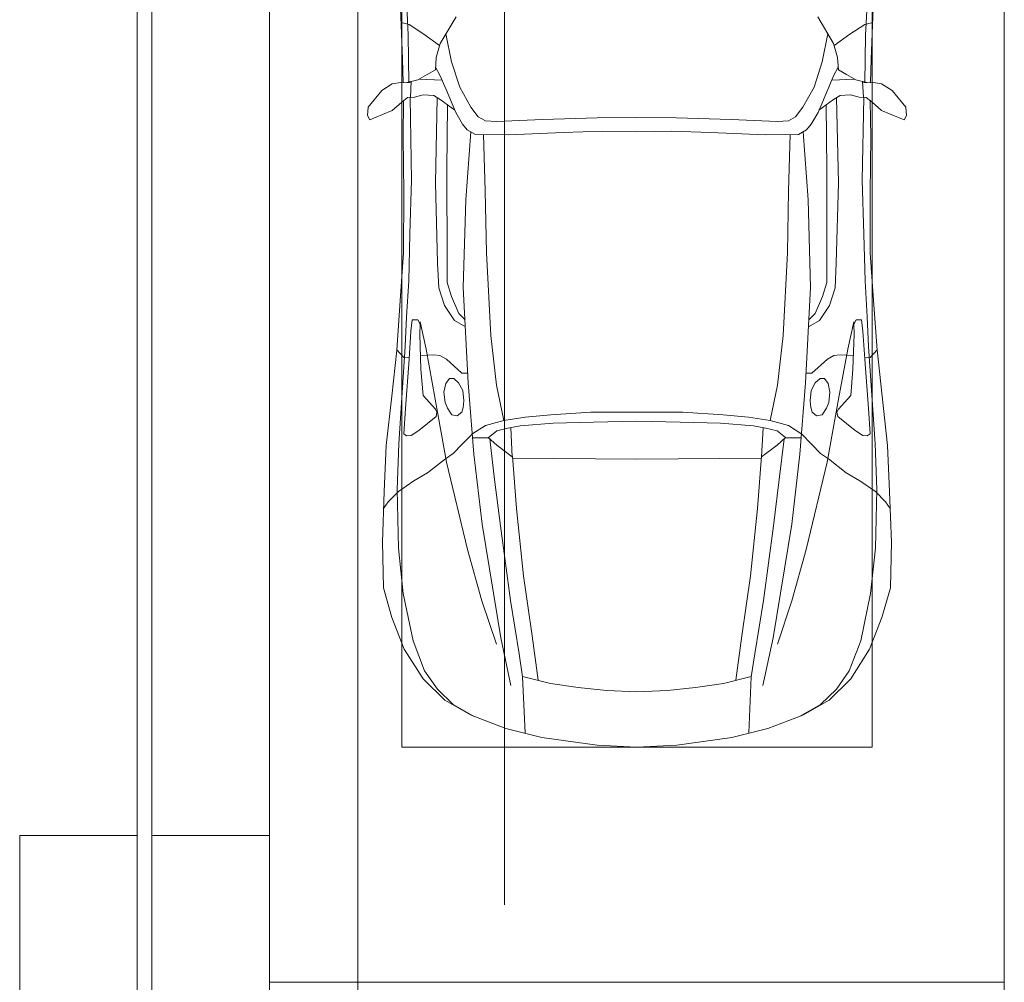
# Model space of a CAD drawing. Header units: millimetres. Extents: x -32229 to 169101, y -13689 to 125138.
# Tile 45 of 256: x 11685 to 15035, y 87650 to 90925. Entities that reach past the tile are written whole.
import ezdxf

# ---------------------------------------------------------------- set-up
doc = ezdxf.new("R2010")
doc.units = ezdxf.units.MM
doc.linetypes.add('ADSK_Линия сетки', pattern=[5000, 4000, -500, 0, -500])
for name, color, linetype, lineweight in [('A-DETL-GENF-OTLN', 7, 'Continuous', 18), ('A-FLOR-____-OTLN', 7, 'Continuous', 18), ('A-GENM-____-OTLN', 7, 'Continuous', 18), ('C-PRKG-____-OTLN', 7, 'Continuous', 18), ('S-COLS-____-MCUT', 7, 'Continuous', 40), ('S-GRID-____-OTLN', 7, 'Continuous', 9)]:
    doc.layers.add(name, color=color, linetype=linetype, lineweight=lineweight)

# ---------------------------------------------------------------- blocks, each defined once
blk = doc.blocks.new('АР_Машиноместо - 4900x2400_М__5300х2500_-V43--01 ЭМ')
at = {"layer": 'A-DETL-GENF-OTLN', "color": 254, "lineweight": 13, "true_color": 0xd4d4d4}
for p, q in [((462.8, -1889.5), (471.8, -2077.7)), ((2037.2, -1889.5), (2028.2, -2077.7)), ((471.8, -2077.7), (474.5, -2239.3)), ((2028.2, -2077.7), (2025.5, -2239.3)), ((483.3, -2571.4), (478, -2290)), ((570.6, -2291.4), (564.4, -2580.5)), ((1929.4, -2291.4), (1935.6, -2580.5)), ((2016.7, -2571.4), (2022, -2290)), ((728.4, -2415.7), (733.8, -2606.7)), ((1771.6, -2415.7), (1766.2, -2606.7)), ((477.8, -2754.7), (483.3, -2571.4)), ((2022.2, -2754.7), (2016.7, -2571.4)), ((564.4, -2580.5), (571.6, -2853.3)), ((733.8, -2606.7), (737.8, -2818.3)), ((1766.2, -2606.7), (1762.2, -2818.3)), ((1935.6, -2580.5), (1928.4, -2853.3)), ((473.9, -2913.7), (477.8, -2754.7)), ((2026.1, -2913.7), (2022.2, -2754.7)), ((737.8, -2818.3), (752.8, -3099)), ((1762.2, -2818.3), (1747.2, -3099)), ((571.6, -2853.3), (575.7, -2937.4)), ((1928.4, -2853.3), (1924.3, -2937.4)), ((466.3, -3036.3), (473.9, -2913.7)), ((2033.7, -3036.3), (2026.1, -2913.7)), ((575.7, -2937.4), (595.2, -2997.9)), ((1924.3, -2937.4), (1904.8, -2997.9)), ((595.2, -2997.9), (629, -3048.1)), ((1904.8, -2997.9), (1871, -3048.1)), ((462, -3136.6), (466.3, -3036.3)), ((629, -3048.1), (666.7, -3069.7)), ((1871, -3048.1), (1833.3, -3069.7)), ((2038, -3136.6), (2033.7, -3036.3)), ((512.5, -3053.2), (532.7, -3145.9)), ((1987.5, -3053.2), (1967.3, -3145.9)), ((752.8, -3099), (771.7, -3268.5)), ((1747.2, -3099), (1728.3, -3268.5)), ((439.5, -3468.5), (462, -3136.6)), ((532.7, -3145.9), (564, -3316.2)), ((1967.3, -3145.9), (1936, -3316.2)), ((2060.5, -3468.5), (2038, -3136.6)), ((771.7, -3268.5), (797.1, -3388.2)), ((1728.3, -3268.5), (1702.9, -3388.2)), ((564, -3316.2), (602.3, -3530.2)), ((1936, -3316.2), (1897.7, -3530.2)), ((870, -3377.1), (797.1, -3388.2)), ((957.1, -3368.9), (870, -3377.1)), ((1093.5, -3360.7), (957.1, -3368.9)), ((1250, -3360.7), (1093.5, -3360.7)), ((1250, -3360.7), (1406.5, -3360.7)), ((1406.5, -3360.7), (1542.9, -3368.9)), ((1542.9, -3368.9), (1630, -3377.1)), ((1630, -3377.1), (1702.9, -3388.2)), ((734.6, -3405.8), (688.5, -3435.5)), ((797.1, -3388.2), (734.6, -3405.8)), ((1702.9, -3388.2), (1765.4, -3405.8)), ((1765.4, -3405.8), (1811.5, -3435.5)), ((434.2, -3623.7), (439.5, -3468.5)), ((749.1, -3450.8), (765.5, -3589.1)), ((1750.9, -3450.8), (1734.5, -3589.1)), ((2065.8, -3623.7), (2060.5, -3468.5)), ((695.7, -3502.8), (723.2, -3741.5)), ((1804.3, -3502.8), (1776.8, -3741.5)), ((602.3, -3530.2), (673.6, -3827.1)), ((1897.7, -3530.2), (1826.4, -3827.1)), ((765.5, -3589.1), (785.7, -3746.6)), ((1734.5, -3589.1), (1714.3, -3746.6)), ((438.6, -3823.4), (434.2, -3623.7)), ((2061.4, -3823.4), (2065.8, -3623.7)), ((723.2, -3741.5), (786.9, -4128.3)), ((785.7, -3746.6), (819.4, -4000.8)), ((1714.3, -3746.6), (1680.6, -4000.8)), ((1776.8, -3741.5), (1713.1, -4128.3)), ((454.7, -3976.8), (438.6, -3823.4)), ((673.6, -3827.1), (722.7, -4001.8)), ((1826.4, -3827.1), (1777.3, -4001.8)), ((2045.3, -3976.8), (2061.4, -3823.4)), ((488.6, -4138.1), (454.7, -3976.8)), ((2011.4, -4138.1), (2045.3, -3976.8)), ((722.7, -4001.8), (771.7, -4149.8)), ((819.4, -4000.8), (849, -4182.8)), ((1680.6, -4000.8), (1651, -4182.8)), ((1777.3, -4001.8), (1728.3, -4149.8)), ((527.8, -4239.8), (488.6, -4138.1)), ((786.9, -4128.3), (821.1, -4289.8)), ((1713.1, -4128.3), (1678.9, -4289.8)), ((1972.2, -4239.8), (2011.4, -4138.1)), ((849, -4182.8), (861.2, -4260.3)), ((1651, -4182.8), (1638.8, -4260.3)), ((571.5, -4303.1), (527.8, -4239.8)), ((1928.5, -4303.1), (1972.2, -4239.8)), ((625, -4354.8), (571.5, -4303.1)), ((1875, -4354.8), (1928.5, -4303.1)), ((696.3, -4395.8), (625, -4354.8)), ((1803.7, -4395.8), (1875, -4354.8))]:
    blk.add_line(p, q, dxfattribs=at)
at = {"layer": 'A-DETL-GENF-OTLN', "color": 253, "lineweight": 13, "true_color": 0xaaaaaa}
for p, q in [((444.9, -1956.8), (453, -2159.1)), ((2055.1, -1956.8), (2047, -2159.1)), ((475.1, -2041), (447.5, -2034.4)), ((525.5, -2074.6), (475.1, -2041)), ((634.6, -2015), (580.7, -2105.7)), ((1865.4, -2015), (1919.3, -2105.7)), ((1974.5, -2074.6), (2024.9, -2041)), ((2024.9, -2041), (2052.5, -2034.4)), ((578.8, -2112.6), (525.5, -2074.6)), ((619.7, -2168.6), (600.3, -2072.7)), ((1880.3, -2168.6), (1899.7, -2072.7)), ((1921.2, -2112.6), (1974.5, -2074.6)), ((580.7, -2105.7), (567.1, -2153.8)), ((1919.3, -2105.7), (1932.9, -2153.8)), ((453, -2159.1), (455, -2238.9)), ((567.1, -2153.8), (564.3, -2195.4)), ((647.3, -2254.2), (619.7, -2168.6)), ((1852.7, -2254.2), (1880.3, -2168.6)), ((1932.9, -2153.8), (1935.7, -2195.4)), ((2047, -2159.1), (2045, -2238.9)), ((564.3, -2195.4), (536.7, -2211.8)), ((579.9, -2213.8), (564.9, -2186.5)), ((1920.1, -2213.8), (1935.1, -2186.5)), ((1935.7, -2195.4), (1963.3, -2211.8)), ((381.7, -2266.4), (417.4, -2243.4)), ((417.4, -2243.4), (445.1, -2238.7)), ((445.1, -2238.7), (481.8, -2239.5)), ((505.1, -2230), (467.5, -2239.2)), ((482, -2235.6), (479.1, -2288.7)), ((536.7, -2211.8), (505.1, -2230)), ((586.6, -2231.3), (510.1, -2227.1)), ((600.8, -2263), (579.9, -2213.8)), ((1899.2, -2263), (1920.1, -2213.8)), ((1913.4, -2231.3), (1989.9, -2227.1)), ((1963.3, -2211.8), (1994.9, -2230)), ((1994.9, -2230), (2032.5, -2239.2)), ((2018, -2235.6), (2020.9, -2288.7)), ((2054.9, -2238.7), (2018.2, -2239.5)), ((2082.6, -2243.4), (2054.9, -2238.7)), ((2118.3, -2266.4), (2082.6, -2243.4)), ((335.2, -2322.3), (381.7, -2266.4)), ((633.8, -2340.5), (600.8, -2263)), ((685.1, -2322.3), (647.3, -2254.2)), ((1814.9, -2322.3), (1852.7, -2254.2)), ((1866.2, -2340.5), (1899.2, -2263)), ((2164.8, -2322.3), (2118.3, -2266.4)), ((449.8, -2306.1), (417.4, -2333.8)), ((470, -2290), (449.8, -2306.1)), ((454.5, -2423.6), (456, -2301.1)), ((493.6, -2288.6), (470, -2290)), ((523.3, -2281.2), (493.6, -2288.6)), ((559, -2282.6), (523.3, -2281.2)), ((580.6, -2296), (559, -2282.6)), ((630.6, -2332.9), (580.6, -2296)), ((1869.4, -2332.9), (1919.4, -2296)), ((1919.4, -2296), (1941, -2282.6)), ((1941, -2282.6), (1976.7, -2281.2)), ((1976.7, -2281.2), (2006.4, -2288.6)), ((2006.4, -2288.6), (2030, -2290)), ((2030, -2290), (2050.2, -2306.1)), ((2045.5, -2423.6), (2044, -2301.1)), ((2050.2, -2306.1), (2082.6, -2333.8)), ((333.1, -2350.6), (335.2, -2322.3)), ((417.4, -2333.8), (384.4, -2347.9)), ((603.5, -2534.3), (606.1, -2314.9)), ((656.7, -2380.3), (633.8, -2340.5)), ((710, -2355.4), (685.1, -2322.3)), ((1790, -2355.4), (1814.9, -2322.3)), ((1843.3, -2380.3), (1866.2, -2340.5)), ((1896.5, -2534.3), (1893.9, -2314.9)), ((2082.6, -2333.8), (2115.6, -2347.9)), ((2166.9, -2350.6), (2164.8, -2322.3)), ((341.2, -2366.2), (333.1, -2350.6)), ((384.4, -2347.9), (341.2, -2366.2)), ((734.3, -2368.8), (710, -2355.4)), ((772.7, -2371.5), (734.3, -2368.8)), ((929.1, -2364.1), (772.7, -2371.5)), ((1115.2, -2358.7), (929.1, -2364.1)), ((1250, -2357.8), (1115.2, -2358.7)), ((1250, -2357.8), (1384.8, -2358.7)), ((1384.8, -2358.7), (1570.9, -2364.1)), ((1570.9, -2364.1), (1727.3, -2371.5)), ((1727.3, -2371.5), (1765.7, -2368.8)), ((1765.7, -2368.8), (1790, -2355.4)), ((2115.6, -2347.9), (2158.8, -2366.2)), ((2158.8, -2366.2), (2166.9, -2350.6)), ((672.8, -2399.7), (656.7, -2380.3)), ((684.8, -2406.5), (667.8, -2638.3)), ((700.6, -2415.4), (672.8, -2399.7)), ((999.2, -2409.3), (813.8, -2416.7)), ((1132.7, -2404.6), (999.2, -2409.3)), ((1250, -2406.6), (1132.7, -2404.6)), ((1250, -2406.6), (1367.3, -2404.6)), ((1367.3, -2404.6), (1500.8, -2409.3)), ((1500.8, -2409.3), (1686.2, -2416.7)), ((1799.4, -2415.4), (1827.2, -2399.7)), ((1815.2, -2406.5), (1832.2, -2638.3)), ((1827.2, -2399.7), (1843.3, -2380.3)), ((456.8, -2613.6), (454.5, -2423.6)), ((813.8, -2416.7), (700.6, -2415.4)), ((1686.2, -2416.7), (1799.4, -2415.4)), ((2043.2, -2613.6), (2045.5, -2423.6)), ((604.4, -2850.8), (603.5, -2534.3)), ((1895.6, -2850.8), (1896.5, -2534.3)), ((456.1, -2818.3), (456.8, -2613.6)), ((667.8, -2638.3), (659.3, -2936)), ((1832.2, -2638.3), (1840.7, -2936)), ((2043.9, -2818.3), (2043.2, -2613.6)), ((446, -2964.8), (456.1, -2818.3)), ((2054, -2964.8), (2043.9, -2818.3)), ((604.4, -2919.4), (604.4, -2850.8)), ((1895.6, -2919.4), (1895.6, -2850.8)), ((618.7, -2966.7), (604.4, -2919.4)), ((659.3, -2936), (676.4, -3260.1)), ((1840.7, -2936), (1823.6, -3260.1)), ((1881.3, -2966.7), (1895.6, -2919.4)), ((432.8, -3149.3), (446, -2964.8)), ((643.6, -3024.6), (618.7, -2966.7)), ((1856.4, -3024.6), (1881.3, -2966.7)), ((2067.2, -3149.3), (2054, -2964.8)), ((485.6, -3046.1), (480.8, -3085)), ((504.5, -3046.6), (485.6, -3046.1)), ((512.2, -3061.4), (504.5, -3046.6)), ((665.1, -3046.1), (643.6, -3024.6)), ((1834.9, -3046.1), (1856.4, -3024.6)), ((1987.8, -3061.4), (1995.5, -3046.6)), ((1995.5, -3046.6), (2014.4, -3046.1)), ((2014.4, -3046.1), (2019.2, -3085)), ((510.9, -3094.6), (512.2, -3061.4)), ((1989.1, -3094.6), (1987.8, -3061.4)), ((480.8, -3085), (474.8, -3179.9)), ((515.3, -3213.7), (510.9, -3094.6)), ((1984.7, -3213.7), (1989.1, -3094.6)), ((2019.2, -3085), (2025.2, -3179.9)), ((456.9, -3174.2), (432.9, -3148.3)), ((2043.1, -3174.2), (2067.1, -3148.3)), ((2084.3, -3305.9), (2067.1, -3148.3)), ((415.7, -3305.9), (432.8, -3149.3)), ((475.2, -3173.5), (456.9, -3174.2)), ((474.8, -3179.9), (462.2, -3347.3)), ((558.4, -3165.4), (513.6, -3168)), ((579.5, -3167.7), (558.4, -3165.4)), ((601.7, -3179.4), (579.5, -3167.7)), ((654.5, -3228.1), (601.7, -3179.4)), ((1845.5, -3228.1), (1898.3, -3179.4)), ((1898.3, -3179.4), (1920.5, -3167.7)), ((1920.5, -3167.7), (1941.6, -3165.4)), ((1941.6, -3165.4), (1986.4, -3168)), ((2024.8, -3173.5), (2043.1, -3174.2)), ((2025.2, -3179.9), (2037.8, -3347.3)), ((522.2, -3303.2), (515.3, -3213.7)), ((1977.8, -3303.2), (1984.7, -3213.7)), ((612.1, -3245.7), (599.8, -3262.3)), ((626.8, -3246.1), (612.1, -3245.7)), ((643.2, -3259.9), (626.8, -3246.1)), ((674.6, -3227.6), (654.5, -3228.1)), ((1825.4, -3227.6), (1845.5, -3228.1)), ((1856.8, -3259.9), (1873.2, -3246.1)), ((1873.2, -3246.1), (1887.9, -3245.7)), ((1887.9, -3245.7), (1900.2, -3262.3)), ((599.8, -3262.3), (593.6, -3292.5)), ((657.2, -3286.3), (643.2, -3259.9)), ((676.4, -3260.1), (695.7, -3502.8)), ((1823.6, -3260.1), (1804.3, -3502.8)), ((1842.8, -3286.3), (1856.8, -3259.9)), ((1900.2, -3262.3), (1906.4, -3292.5)), ((397.1, -3474.2), (415.7, -3305.9)), ((564.6, -3349.7), (522.2, -3303.2)), ((593.6, -3292.5), (597.1, -3327.4)), ((661.1, -3321.2), (657.2, -3286.3)), ((1838.9, -3321.2), (1842.8, -3286.3)), ((1906.4, -3292.5), (1902.9, -3327.4)), ((1935.4, -3349.7), (1977.8, -3303.2)), ((2102.9, -3474.2), (2084.3, -3305.9)), ((462.2, -3347.3), (456.6, -3434.5)), ((569.7, -3360.7), (564.6, -3349.7)), ((597.1, -3327.4), (605.2, -3346.8)), ((605.2, -3346.8), (620, -3369.3)), ((654.1, -3360.7), (658.7, -3344.5)), ((658.7, -3344.5), (661.1, -3321.2)), ((1841.3, -3344.5), (1838.9, -3321.2)), ((1845.9, -3360.7), (1841.3, -3344.5)), ((1894.8, -3346.8), (1880, -3369.3)), ((1902.9, -3327.4), (1894.8, -3346.8)), ((1930.3, -3360.7), (1935.4, -3349.7)), ((2037.8, -3347.3), (2043.4, -3434.5)), ((508, -3422.8), (566.8, -3375.1)), ((566.8, -3375.1), (569.7, -3360.7)), ((620, -3369.3), (638.7, -3372.5)), ((638.7, -3372.5), (654.1, -3360.7)), ((1861.3, -3372.5), (1845.9, -3360.7)), ((1880, -3369.3), (1861.3, -3372.5)), ((1933.2, -3375.1), (1930.3, -3360.7)), ((1992, -3422.8), (1933.2, -3375.1)), ((811.1, -3414.8), (773, -3424.2)), ((853.3, -3407.2), (811.1, -3414.8)), ((825.6, -3512.1), (821, -3413)), ((965.3, -3397.8), (853.3, -3407.2)), ((1102.5, -3394.3), (965.3, -3397.8)), ((1250, -3391.3), (1102.5, -3394.3)), ((1250, -3391.3), (1397.5, -3394.3)), ((1397.5, -3394.3), (1534.7, -3397.8)), ((1534.7, -3397.8), (1646.7, -3407.2)), ((1646.7, -3407.2), (1688.9, -3414.8)), ((1674.4, -3512.1), (1679, -3413)), ((1688.9, -3414.8), (1727, -3424.2)), ((456.6, -3434.5), (466.2, -3441.1)), ((466.2, -3441.1), (481.5, -3439.1)), ((481.5, -3439.1), (508, -3422.8)), ((690.2, -3433.7), (654.7, -3470.4)), ((744.1, -3447.2), (691.3, -3447.2)), ((773, -3424.2), (744.1, -3447.2)), ((744.3, -3447), (773.2, -3472.4)), ((1755.7, -3447), (1726.8, -3472.4)), ((1727, -3424.2), (1755.7, -3447)), ((1755.7, -3447.2), (1808.7, -3447.2)), ((1809.8, -3433.7), (1845.3, -3470.4)), ((2018.5, -3439.1), (1992, -3422.8)), ((2033.8, -3441.1), (2018.5, -3439.1)), ((2043.4, -3434.5), (2033.8, -3441.1)), ((390.2, -3630), (397.1, -3474.2)), ((654.7, -3470.4), (624.9, -3501.2)), ((773.2, -3472.4), (825.6, -3512.1)), ((1726.8, -3472.4), (1674.4, -3512.1)), ((1845.3, -3470.4), (1875.1, -3501.2)), ((2109.8, -3630), (2102.9, -3474.2)), ((624.9, -3501.2), (598.3, -3518.6)), ((840.1, -3687.8), (826.6, -3509.6)), ((1250, -3520.1), (827.2, -3517.2)), ((1250, -3520.1), (1672.8, -3517.2)), ((1659.9, -3687.8), (1673.4, -3509.6)), ((1875.1, -3501.2), (1901.7, -3518.6)), ((598.3, -3518.6), (537.9, -3567)), ((1901.7, -3518.6), (1962.1, -3567)), ((537.9, -3567), (491.4, -3594.2)), ((1962.1, -3567), (2008.6, -3594.2)), ((491.4, -3594.2), (438.6, -3629.8)), ((2008.6, -3594.2), (2061.4, -3629.8)), ((384, -3802.9), (390.2, -3630)), ((438.6, -3629.8), (403.8, -3665.5)), ((2061.4, -3629.8), (2096.2, -3665.5)), ((2116, -3802.9), (2109.8, -3630)), ((403.8, -3665.5), (388.1, -3688.4)), ((2096.2, -3665.5), (2111.9, -3688.4)), ((863.9, -3917.5), (840.1, -3687.8)), ((1636.1, -3917.5), (1659.9, -3687.8)), ((387.4, -3958.4), (384, -3802.9)), ((2112.6, -3958.4), (2116, -3802.9)), ((893.6, -4121.6), (863.9, -3917.5)), ((1606.4, -4121.6), (1636.1, -3917.5)), ((416.4, -4059.2), (387.4, -3958.4)), ((2083.6, -4059.2), (2112.6, -3958.4)), ((458.6, -4167), (416.4, -4059.2)), ((2041.4, -4167), (2083.6, -4059.2)), ((914, -4272.5), (893.6, -4121.6)), ((1586, -4272.5), (1606.4, -4121.6)), ((522.5, -4267.9), (458.6, -4167)), ((1977.5, -4267.9), (2041.4, -4167)), ((596.3, -4340.6), (522.5, -4267.9)), ((955.5, -4283.9), (861, -4259.4)), ((861.2, -4260.3), (869.3, -4451.1)), ((1050.4, -4297.3), (955.5, -4283.9)), ((1449.6, -4297.3), (1544.5, -4283.9)), ((1544.5, -4283.9), (1639, -4259.4)), ((1638.8, -4260.3), (1630.7, -4451.1)), ((1903.7, -4340.6), (1977.5, -4267.9)), ((1146, -4306.7), (1050.4, -4297.3)), ((1250, -4312), (1146, -4306.7)), ((1250, -4312), (1354, -4306.7)), ((1354, -4306.7), (1449.6, -4297.3)), ((686, -4391.6), (596.3, -4340.6)), ((1814, -4391.6), (1903.7, -4340.6)), ((804.4, -4436.7), (686, -4391.6)), ((1695.6, -4436.7), (1814, -4391.6)), ((927, -4466.6), (804.4, -4436.7)), ((1573, -4466.6), (1695.6, -4436.7)), ((1114.6, -4493), (927, -4466.6)), ((1385.4, -4493), (1573, -4466.6)), ((1250, -4500), (1114.6, -4493)), ((1250, -4500), (1385.4, -4493))]:
    blk.add_line(p, q, dxfattribs=at)
at = {"layer": 'C-PRKG-____-OTLN', "color": 253, "lineweight": 13, "true_color": 0xaaaaaa}
for p, q in [((2500, 0), (2500, -5300)), ((450, -800), (450, -4500)), ((2050, -800), (2050, -4500)), ((0, -1200), (0, -4800)), ((450, -4500), (2050, -4500)), ((2500, -5300), (0, -5300))]:
    blk.add_line(p, q, dxfattribs=at)
blk = doc.blocks.new('АР_Машиноместо - 4900x2400_М__5300х2500_-V44--01 ЭМ')
at = {"layer": 'C-PRKG-____-OTLN', "color": 253, "lineweight": 13, "true_color": 0xaaaaaa}
for q in [(0, 0), (2500, -5300)]:
    blk.add_line((2500, 0), q, dxfattribs=at)
blk = doc.blocks.new('АР-Заполнение деф_ шва - Д_ш_-V75--01 ЭМ')
at = {"layer": 'A-GENM-____-OTLN', "color": 253, "lineweight": 13, "true_color": 0xaaaaaa}
for p, q in [((0, 25), (3600, 25)), ((0, -25), (3600, -25))]:
    blk.add_line(p, q, dxfattribs=at)
blk = doc.blocks.new('Наметкина 10_РД_АР_П_отсоединено_rvt-1--01 ЭМ')
at = {"layer": 'A-FLOR-____-OTLN', "color": 253, "lineweight": 13, "true_color": 0xaaaaaa}
for p, q in [((12835.3, 75350), (12835.3, 94150)), ((12085.3, 88150), (12085.3, 91750)), ((12135.3, 91750), (12135.3, 88150))]:
    blk.add_line(p, q, dxfattribs=at)
at = {"layer": 'S-COLS-____-MCUT', "color": 253, "lineweight": 15, "true_color": 0xaaaaaa}
for p, q in [((11685.3, 88150), (11685.3, 85750)), ((12085.3, 88150), (11685.3, 88150)), ((12085.3, 85750), (12085.3, 88150)), ((12135.3, 88150), (12135.3, 85750)), ((12535.3, 88150), (12135.3, 88150)), ((12535.3, 85750), (12535.3, 88150))]:
    blk.add_line(p, q, dxfattribs=at)
at = {"layer": 'A-GENM-____-OTLN', "color": 253, "lineweight": 13, "true_color": 0xaaaaaa, "rotation": 270}
blk.add_blockref('АР-Заполнение деф_ шва - Д_ш_-V75--01 ЭМ', (12110.3, 91750), dxfattribs=at)
at = {"layer": 'C-PRKG-____-OTLN', "color": 253, "lineweight": 13, "true_color": 0xaaaaaa}
for name, p in [('АР_Машиноместо - 4900x2400_М__5300х2500_-V43--01 ЭМ', (12535.3, 92950)), ('АР_Машиноместо - 4900x2400_М__5300х2500_-V44--01 ЭМ', (12535.3, 87650))]:
    blk.add_blockref(name, p, dxfattribs=at)

msp = doc.modelspace()

# ---------------------------------------------------------------- linework, layer by layer
at = {"layer": 'S-GRID-____-OTLN', "color": 253, "linetype": 'ADSK_Линия сетки', "true_color": 0xaaaaaa}
msp.add_line((13335.3, -12088.9), (13335.3, 125138.4), dxfattribs=at)

# ---------------------------------------------------------------- block references
at = {"lineweight": 5}
msp.add_blockref('Наметкина 10_РД_АР_П_отсоединено_rvt-1--01 ЭМ', (0, 0), dxfattribs=at)

doc.saveas('drawing.dxf')
